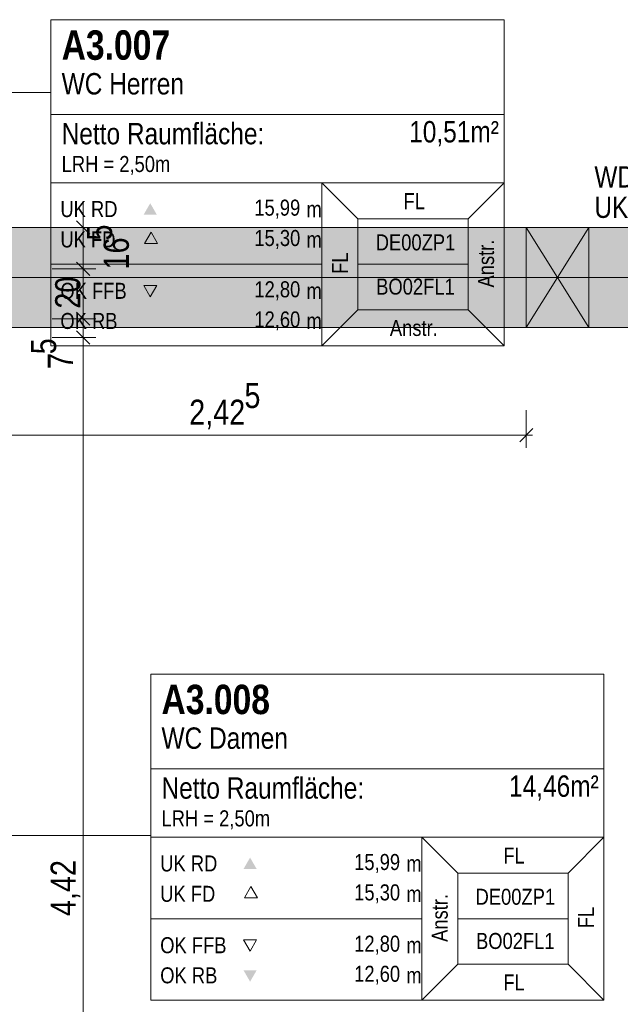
# Model space of a CAD drawing. Extents: x -620 to 3480, y 62 to 1112.
# Tile 69 of 76: x -317 to -269, y 713 to 792. Entities that reach past the tile are written whole.
import ezdxf
from ezdxf.lldxf.tags import DXFTag

# ---------------------------------------------------------------- set-up
doc = ezdxf.new("R2010")
doc.units = 0
doc.layers.get('0').update_dxf_attribs({"lineweight": 13})
for name, color, linetype, lineweight, true_color in [('30 -34 Innenwände- 11 Durchbruch', 4, 'Continuous', 9, 0x00ffff), ('30 -35 Decken- 1 Konstruktion-Träger- Stahlbeton', 7, 'grob-A06GA2HT8I', 13, 0x33aa00), ('70 -75 Raumstempel- 1 Raumstempel', 1, 'Continuous', 50, 0xff0000), ('70 -75 Raumstempel-2 Verweislinie', 3, 'Continuous', 9, 0x00ff00), ('70 -76 Bemaßung- 2 Allgemein', 7, 'Continuous', 5, 0x6666cc), ('iwb_Schraffur_Unterzug', 7, 'Continuous', 5, 0xffffcc)]:
    doc.layers.add(name, color=color, linetype=linetype, lineweight=lineweight, true_color=true_color)
doc.layers.add('70 -71 Achsen- 1 Gebäudeachsen', color=7, linetype='STRICHPUNKT2-A06GA2HU8I', lineweight=18)
doc.styles.get("Standard").update_dxf_attribs({"font": 'ARIALN.TTF'})
tags = doc.linetypes.add('grob-A06GA2HT8I', pattern=[14, 3, -8, 3]).pattern_tags.tags
tags[8:9] = [DXFTag(74, 4), DXFTag(75, 0), DXFTag(340, '0'), DXFTag(46, 0.0), DXFTag(50, 0.0), DXFTag(44, 0.0), DXFTag(45, 0.0)]
tags[6:7] = [DXFTag(74, 4), DXFTag(75, 0), DXFTag(340, '0'), DXFTag(46, 0.0), DXFTag(50, 0.0), DXFTag(44, 0.0), DXFTag(45, 0.0)]
tags[4:5] = [DXFTag(74, 4), DXFTag(75, 0), DXFTag(340, '0'), DXFTag(46, 0.0), DXFTag(50, 0.0), DXFTag(44, 0.0), DXFTag(45, 0.0)]
tags = doc.linetypes.add('STRICHPUNKT2-A06GA2HU8I', pattern=[12.7, 6.35, -3.175, 0, -3.175]).pattern_tags.tags
tags[10:11] = [DXFTag(74, 4), DXFTag(75, 0), DXFTag(340, '0'), DXFTag(46, 0.0), DXFTag(50, 0.0), DXFTag(44, 0.0), DXFTag(45, 0.0)]
tags[8:9] = [DXFTag(74, 4), DXFTag(75, 0), DXFTag(340, '0'), DXFTag(46, 0.0), DXFTag(50, 0.0), DXFTag(44, 0.0), DXFTag(45, 0.0)]
tags[6:7] = [DXFTag(74, 4), DXFTag(75, 0), DXFTag(340, '0'), DXFTag(46, 0.0), DXFTag(50, 0.0), DXFTag(44, 0.0), DXFTag(45, 0.0)]
tags[4:5] = [DXFTag(74, 4), DXFTag(75, 0), DXFTag(340, '0'), DXFTag(46, 0.0), DXFTag(50, 0.0), DXFTag(44, 0.0), DXFTag(45, 0.0)]

# ---------------------------------------------------------------- blocks, each defined once
blk = doc.blocks.new('Referenz-A06GA2HW8I')
at = {"layer": '30 -34 Innenwände- 11 Durchbruch', "color": 0, "linetype": 'Continuous', "lineweight": -2, "ltscale": 0.13}
for p, q in [((-276.185, 775.48), (-271.185, 775.48)), ((-271.185, 775.48), (-276.185, 767.48)), ((-271.185, 767.48), (-276.185, 775.48)), ((-276.185, 767.48), (-276.185, 775.48)), ((-276.185, 775.48), (-271.185, 767.48)), ((-271.185, 775.48), (-276.185, 767.48)), ((-271.185, 767.48), (-271.185, 775.48)), ((-276.185, 767.48), (-271.185, 767.48))]:
    blk.add_line(p, q, dxfattribs=at)
at = {"layer": '30 -34 Innenwände- 11 Durchbruch', "color": 0, "lineweight": -2}
for points in [[(-276.185, 767.48), (-276.185, 775.48), (-273.685, 771.48)], [(-271.185, 767.48), (-273.685, 771.48), (-271.185, 775.48)]]:
    blk.add_solid(points, dxfattribs=at)
at = {"layer": '30 -35 Decken- 1 Konstruktion-Träger- Stahlbeton', "color": 0, "lineweight": -2}
for p, q in [((-561.186, 775.48), (-2.685, 775.48)), ((-561.186, 767.48), (-2.685, 767.48))]:
    blk.add_line(p, q, dxfattribs=at)
at = {"layer": '70 -71 Achsen- 1 Gebäudeachsen', "color": 0, "linetype": 'STRICHPUNKT2-A06GA2HU8I', "lineweight": -2, "ltscale": 0.13}
blk.add_line((-561.186, 771.48), (86.255, 771.48), dxfattribs=at)
at = {"layer": '70 -75 Raumstempel- 1 Raumstempel', "color": 0, "lineweight": -2}
for p, q in [((-314.282, 792.142), (-314.282, 766.002)), ((-277.958, 792.142), (-314.282, 792.142)), ((-277.958, 766.002), (-277.958, 792.142)), ((-277.958, 784.547), (-314.282, 784.547)), ((-314.282, 779.072), (-292.554, 779.072)), ((-289.67, 776.175), (-292.554, 779.072)), ((-277.958, 779.072), (-292.554, 779.072)), ((-292.554, 779.072), (-292.554, 766.002)), ((-280.842, 776.175), (-277.958, 779.072)), ((-289.67, 768.9), (-289.67, 776.175)), ((-289.67, 776.175), (-280.842, 776.175)), ((-280.842, 768.9), (-280.842, 776.175)), ((-306.245, 775.112), (-306.768, 774.206)), ((-305.722, 774.206), (-306.245, 775.112)), ((-306.768, 774.206), (-305.722, 774.206)), ((-314.282, 772.537), (-292.554, 772.537)), ((-280.842, 772.537), (-289.67, 772.537)), ((-306.317, 769.933), (-306.84, 770.839)), ((-306.84, 770.839), (-305.794, 770.839)), ((-305.794, 770.839), (-306.317, 769.933)), ((-289.67, 768.9), (-292.554, 766.002)), ((-289.67, 768.9), (-280.842, 768.9)), ((-280.842, 768.9), (-277.958, 766.002)), ((-277.958, 766.002), (-314.282, 766.002)), ((-306.282, 739.701), (-306.282, 713.561)), ((-269.958, 739.701), (-306.282, 739.701)), ((-269.958, 713.561), (-269.958, 739.701)), ((-269.958, 732.105), (-306.282, 732.105)), ((-306.282, 726.631), (-284.553, 726.631)), ((-281.67, 723.734), (-284.553, 726.631)), ((-269.958, 726.631), (-284.553, 726.631)), ((-284.553, 726.631), (-284.553, 713.561)), ((-272.842, 723.734), (-269.958, 726.631)), ((-281.67, 716.458), (-281.67, 723.734)), ((-281.67, 723.734), (-272.842, 723.734)), ((-272.842, 716.458), (-272.842, 723.734)), ((-298.245, 722.67), (-298.768, 721.764)), ((-297.722, 721.764), (-298.245, 722.67)), ((-298.768, 721.764), (-297.722, 721.764)), ((-306.282, 720.096), (-284.553, 720.096)), ((-272.842, 720.096), (-281.67, 720.096)), ((-298.316, 717.491), (-298.84, 718.397)), ((-298.84, 718.397), (-297.793, 718.397)), ((-297.793, 718.397), (-298.316, 717.491)), ((-281.67, 716.458), (-284.553, 713.561)), ((-281.67, 716.458), (-272.842, 716.458)), ((-272.842, 716.458), (-269.958, 713.561)), ((-269.958, 713.561), (-306.282, 713.561))]:
    blk.add_line(p, q, dxfattribs=at)
for points in [[(-305.794, 776.527), (-306.317, 777.433), (-306.84, 776.527)], [(-305.794, 768.396), (-306.317, 767.49), (-306.84, 768.396)], [(-297.793, 724.086), (-298.316, 724.992), (-298.84, 724.086)], [(-297.793, 715.955), (-298.316, 715.049), (-298.84, 715.955)]]:
    blk.add_solid(points, dxfattribs=at)
at = {"layer": '70 -75 Raumstempel-2 Verweislinie', "color": 0, "linetype": 'Continuous', "lineweight": -2, "ltscale": 0.13}
for p, q in [((-332.723, 786.307), (-314.282, 786.307)), ((-323.564, 726.769), (-306.282, 726.769))]:
    blk.add_line(p, q, dxfattribs=at)
at = {"layer": '70 -76 Bemaßung- 2 Allgemein', "color": 0, "linetype": 'Continuous', "lineweight": -2, "ltscale": 0.13}
for p, q in [((-311.685, 776.541), (-311.685, 777.601)), ((-311.685, 774.48), (-311.685, 776.541)), ((-311.154, 774.95), (-312.215, 776.011)), ((-314.185, 775.48), (-310.685, 775.48)), ((-311.685, 772.18), (-311.685, 775.48)), ((-312.215, 772.711), (-311.154, 771.65)), ((-312.215, 772.711), (-311.154, 771.65)), ((-311.685, 773.18), (-311.685, 771.12)), ((-311.685, 773.18), (-311.685, 771.12)), ((-314.185, 772.18), (-310.685, 772.18)), ((-314.185, 772.18), (-310.685, 772.18)), ((-311.685, 771.12), (-311.685, 770.059)), ((-311.685, 769.241), (-311.685, 771.12)), ((-311.685, 769.241), (-311.685, 770.301)), ((-311.154, 767.65), (-312.215, 768.711)), ((-311.154, 767.65), (-312.215, 768.711)), ((-311.685, 767.18), (-311.685, 769.241)), ((-311.685, 767.18), (-311.685, 769.241)), ((-314.185, 768.18), (-310.685, 768.18)), ((-314.185, 768.18), (-310.685, 768.18)), ((-311.685, 766.68), (-311.685, 768.18)), ((-312.215, 767.211), (-311.154, 766.15)), ((-312.215, 767.211), (-311.154, 766.15)), ((-311.685, 767.68), (-311.685, 765.62)), ((-311.685, 767.68), (-311.685, 765.62)), ((-314.185, 766.68), (-310.685, 766.68)), ((-314.185, 766.68), (-310.685, 766.68)), ((-311.685, 765.62), (-311.685, 764.559)), ((-311.685, 679.341), (-311.685, 765.62)), ((-276.185, 760.841), (-276.185, 757.841)), ((-275.654, 759.371), (-276.715, 758.31)), ((-277.245, 758.841), (-323.624, 758.841)), ((-275.685, 758.841), (-277.245, 758.841))]:
    blk.add_line(p, q, dxfattribs=at)
at = {"layer": '30 -34 Innenwände- 11 Durchbruch', "color": 0, "linetype": 'Continuous', "lineweight": -2, "ltscale": 0.13, "char_height": 1.7, "attachment_point": 1}
for s, insert in [('{\\fArial Narrow;WD-E}', (-270.724, 780.392)), ('{\\fArial Narrow;UK=}', (-270.724, 777.957))]:
    blk.add_mtext(s, dxfattribs=dict(at, insert=insert))
at = {"layer": '70 -75 Raumstempel- 1 Raumstempel', "color": 0, "linetype": 'Continuous', "lineweight": -2, "ltscale": 0.13, "attachment_point": 1}
for s, insert, char_height, rotation in [('{\\fArial Narrow|b1|i0;A3.007}', (-313.416, 791.287), 2.3536, 0), ('{\\fArial Narrow;WC Herren}', (-313.416, 787.864), 1.71171, 0), ('{\\fArial Narrow;10,51m²}', (-285.57, 784.018), 1.71171, 0), ('{\\fArial Narrow;Netto Raumfläche:}', (-313.416, 783.867), 1.71171, 0), ('{\\fArial Narrow;LRH = 2,50m}', (-313.416, 781.219), 1.28378, 0), ('{\\fArial Narrow;FL}', (-286.024, 778.24), 1.28378, 0), ('{\\fArial Narrow;UK RD}', (-313.517, 777.607), 1.28378, 0), ('{\\fArial Narrow;15,99}', (-297.978, 777.721), 1.28378, 0), ('{\\fArial Narrow;m}', (-293.797, 777.597), 1.28378, 0), ('{\\fArial Narrow;UK FD}', (-313.517, 775.173), 1.28378, 0), ('{\\fArial Narrow;15,30}', (-297.975, 775.288), 1.28378, 0), ('{\\fArial Narrow;DE00ZP1}', (-288.249, 774.938), 1.28378, 0), ('{\\fArial Narrow;Anstr.}', (-280.054, 770.679), 1.28378, 90), ('{\\fArial Narrow;m}', (-293.797, 775.163), 1.28378, 0), ('{\\fArial Narrow;FL}', (-291.756, 771.769), 1.28378, 90), ('{\\fArial Narrow;OK FFB}', (-313.517, 771.054), 1.28378, 0), ('{\\fArial Narrow;12,80}', (-297.975, 771.178), 1.28378, 0), ('{\\fArial Narrow;BO02FL1}', (-288.212, 771.394), 1.28378, 0), ('{\\fArial Narrow;m}', (-293.797, 771.054), 1.28378, 0), ('{\\fArial Narrow;OK RB}', (-313.517, 768.64), 1.28378, 0), ('{\\fArial Narrow;12,60}', (-297.975, 768.764), 1.28378, 0), ('{\\fArial Narrow;m}', (-293.797, 768.64), 1.28378, 0), ('{\\fArial Narrow;Anstr.}', (-287.115, 768.081), 1.28378, 0), ('{\\fArial Narrow|b1|i0;A3.008}', (-305.415, 738.845), 2.3536, 0), ('{\\fArial Narrow;WC Damen}', (-305.415, 735.423), 1.71171, 0), ('{\\fArial Narrow;Netto Raumfläche:}', (-305.415, 731.426), 1.71171, 0), ('{\\fArial Narrow;14,46m²}', (-277.57, 731.577), 1.71171, 0), ('{\\fArial Narrow;LRH = 2,50m}', (-305.415, 728.778), 1.28378, 0), ('{\\fArial Narrow;UK RD}', (-305.517, 725.166), 1.28378, 0), ('{\\fArial Narrow;15,99}', (-289.977, 725.28), 1.28378, 0), ('{\\fArial Narrow;FL}', (-278.024, 725.798), 1.28378, 0), ('{\\fArial Narrow;m}', (-285.797, 725.155), 1.28378, 0), ('{\\fArial Narrow;15,30}', (-289.975, 722.846), 1.28378, 0), ('{\\fArial Narrow;Anstr.}', (-283.766, 718.237), 1.28378, 90), ('{\\fArial Narrow;UK FD}', (-305.517, 722.732), 1.28378, 0), ('{\\fArial Narrow;m}', (-285.797, 722.721), 1.28378, 0), ('{\\fArial Narrow;DE00ZP1}', (-280.249, 722.496), 1.28378, 0), ('{\\fArial Narrow;FL}', (-272.044, 719.328), 1.28378, 90), ('{\\fArial Narrow;BO02FL1}', (-280.212, 718.953), 1.28378, 0), ('{\\fArial Narrow;OK FFB}', (-305.517, 718.612), 1.28378, 0), ('{\\fArial Narrow;12,80}', (-289.975, 718.737), 1.28378, 0), ('{\\fArial Narrow;m}', (-285.797, 718.612), 1.28378, 0), ('{\\fArial Narrow;OK RB}', (-305.517, 716.198), 1.28378, 0), ('{\\fArial Narrow;12,60}', (-289.975, 716.323), 1.28378, 0), ('{\\fArial Narrow;m}', (-285.797, 716.198), 1.28378, 0), ('{\\fArial Narrow;FL}', (-278.024, 715.629), 1.28378, 0)]:
    blk.add_mtext(s, dxfattribs=dict(at, insert=insert, char_height=char_height, rotation=rotation))
at = {"layer": '70 -76 Bemaßung- 2 Allgemein', "color": 0, "linetype": 'Continuous', "lineweight": -2, "ltscale": 0.13, "char_height": 2.01377, "attachment_point": 1, "rotation": 90}
for s, insert in [('{\\fArial Narrow;5}', (-311.388, 774.443)), ('{\\fArial Narrow;16}', (-310.045, 772.123)), ('{\\fArial Narrow;20}', (-313.936, 768.984)), ('{\\fArial Narrow;5}', (-315.87, 765.328)), ('{\\fArial Narrow;7}', (-314.527, 764.15)), ('{\\fArial Narrow;4,42}', (-314.3, 720.307))]:
    blk.add_mtext(s, dxfattribs=dict(at, insert=insert))
at = {"layer": '70 -76 Bemaßung- 2 Allgemein', "color": 0, "linetype": 'Continuous', "lineweight": -2, "ltscale": 0.13, "char_height": 2.01377, "attachment_point": 1}
for s, insert in [('{\\fArial Narrow;5}', (-298.769, 763.033)), ('{\\fArial Narrow;2,42}', (-303.195, 761.691))]:
    blk.add_mtext(s, dxfattribs=dict(at, insert=insert))
blk = doc.blocks.new('Referenz-A06GA2HY8I')
at = {"layer": 'iwb_Schraffur_Unterzug', "linetype": 'Continuous', "ltscale": 0.13}
for points in [[(-561.186, 775.48), (-2.685, 775.48), (-2.685, 767.48)], [(-561.186, 775.48), (-2.685, 767.48), (-561.186, 769.746)], [(-561.186, 769.746), (-2.685, 767.48), (-561.186, 767.48)]]:
    blk.add_solid(points, dxfattribs=at)

msp = doc.modelspace()

# ---------------------------------------------------------------- block references
at = {"color": 8, "lineweight": 13, "ltscale": 0.13, "true_color": 0x808080}
msp.add_blockref('Referenz-A06GA2HW8I', (0, 0), dxfattribs=at)
at = {"color": 8, "lineweight": 25, "ltscale": 0.25, "true_color": 0x808080}
msp.add_blockref('Referenz-A06GA2HY8I', (0, 0), dxfattribs=at)

doc.saveas('drawing.dxf')
